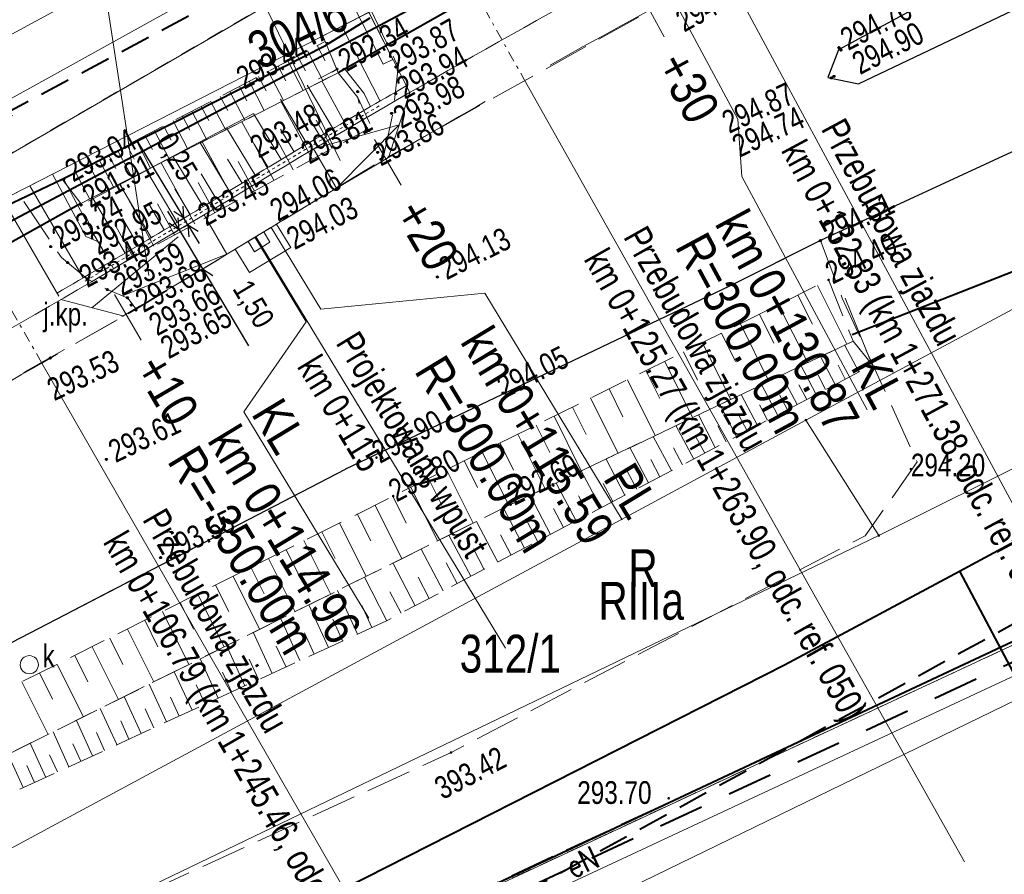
# Model space of a CAD drawing. Header units: metres. Extents: x 7437415 to 7437762, y 5556624 to 5556902.
# Tile 23 of 36: x 7437613 to 7437646, y 5556712 to 5556741. Entities that reach past the tile are written whole.
import ezdxf

# ---------------------------------------------------------------- set-up
doc = ezdxf.new("R2010")
doc.units = ezdxf.units.M
doc.header["$MEASUREMENT"] = 0
for name, pattern in [('0.5_0.5', [1.5, 0.5, -0.5, 0.5]), ('BUBZ01-500', [1.75, 1.25, -0.5]), ('DGN Style 2', [6.14715, 3.68829, -2.45886]), ('DGN Style 3', [8.60601, 6.14715, -2.45886]), ('DGN Style 4', [0.717182, 0.358367, -0.179184, 0.000447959, -0.179184]), ('EGBO02-500', [2.5, 1.5, -1]), ('EGBU01-500', [1, 0.5, -0.5]), ('KTCR02-500', [1.5, 1, -0.5]), ('KTJZ01-500', [2, 1.5, -0.5])]:
    doc.linetypes.add(name, pattern=pattern)
doc.layers.get('0').update_dxf_attribs({"color": 250, "lineweight": 5})
for name, color, linetype, lineweight in [('!!_robocza', 2, 'Continuous', 30), ('203-Punkt załamania granicy działki nie stabilizowany', 7, 'Continuous', 5), ('506-Właz okrągły-SK', 7, 'Continuous', 5), ('521-Kierunek linii-STPOW', 7, 'Continuous', 5), ('BUBZ01', 250, 'Continuous', 5), ('BUIB02_01', 250, 'Continuous', 5), ('BUIB05_01', 250, 'Continuous', 5), ('BUUD02_01', 250, 'Continuous', 5), ('D_balustrada', 7, '0.5_0.5', 20), ('D_kilometraz', 7, 'Continuous', 13), ('D_krawedz swobodna jezdni', 7, 'DGN Style 2', 20), ('D_kraweznik', 7, 'Continuous', 20), ('D_kraweznik obnizony', 7, 'DGN Style 2', 20), ('D_obrzeze', 7, 'Continuous', 20), ('D_odwodnienie liniowe_wpust', 36, 'Continuous', 20), ('D_opis trasy', 7, 'Continuous', 13), ('D_opisy', 7, 'Continuous', 13), ('D_osie', 1, 'DGN Style 4', 20), ('D_plantowanie', 102, 'DGN Style 2', 20), ('D_pobocze', 7, 'Continuous', 13), ('D_rampa', 7, 'DGN Style 2', 20), ('D_skarpa', 7, 'DGN Style 3', 20), ('D_skarpa-symbol', 7, 'Continuous', 20), ('D_wymiary', 7, 'Continuous', 13), ('D_zakres', 7, 'DGN Style 2', 13), ('EGBD03', 250, 'Continuous', 5), ('EGBK02', 250, 'Continuous', 5), ('EGBO02', 250, 'Continuous', 5), ('EGBP04_03', 250, 'Continuous', 5), ('EGBU01', 250, 'Continuous', 5), ('KTJZ01', 250, 'Continuous', 5), ('KTKR01', 250, 'Continuous', 5), ('KTOK05_01', 250, 'Continuous', 5), ('MPZP', 250, 'Continuous', 5), ('punkt wysokościowy sztuczny', 7, 'Continuous', 5), ('RTPW01', 250, 'Continuous', 5), ('RTPW02', 250, 'Continuous', 5), ('rzedne dla projektanta', 250, 'Continuous', 5), ('SUPE', 250, 'Continuous', 5), ('SUPG_01', 250, 'Continuous', 5), ('SUPT01', 250, 'Continuous', 5), ('SUPT_01', 250, 'Continuous', 5), ('SUUS22_01_K', 250, 'Continuous', 5)]:
    doc.layers.add(name, color=color, linetype=linetype, lineweight=lineweight)
doc.styles.add('ROMANS', font='arial.ttf', dxfattribs={"width": 0.8})
doc.styles.get("Standard").update_dxf_attribs({"font": 'txt.shx', "width": 0.75})
doc.styles.add('Style-Arial Narrow', font='ARIALN.TTF')
doc.linetypes.add('KTOK05_01-500', pattern='A,3.75,[13,dgnlstyle-rozp_2015.shx,S=0.002778,R=0,X=0,Y=0],3.75', length=7.5)
doc.dimstyles.new('1-500', dxfattribs={"dimscale": 10, "dimtxt": 0.2, "dimasz": 0.07, "dimexe": 0, "dimexo": 0, "dimgap": 0.05, "dimtad": 1, "dimdec": 1, "dimzin": 0, "dimtxsty": 'ROMANS', "dimblk": 'ARCHTICK', "dimcen": 0.1, "dimclrt": 256, "dimadec": 0, "dimazin": 0, "dimtfac": 0.666667, "dimtdec": 1, "dimtofl": 0, "dimtmove": 1, "dimatfit": 2, "dimfxl": 0, "dimtolj": 1, "dimtzin": 0, "dimarcsym": 0})

# ---------------------------------------------------------------- blocks, each defined once
blk = doc.blocks.new('203')
at = {"layer": '203-Punkt załamania granicy działki nie stabilizowany', "linetype": 'Continuous', "lineweight": 13}
h = blk.add_hatch(color=96, dxfattribs=at)
edge = h.paths.add_edge_path()
edge.add_arc((0, 0), 0.45, 0, 360)
blk = doc.blocks.new('PW02')
at = {"layer": 'punkt wysokościowy sztuczny', "linetype": 'Continuous', "lineweight": 13}
h = blk.add_hatch(color=0, dxfattribs=at)
edge = h.paths.add_edge_path()
edge.add_arc((0, 0), 0.45, 0, 360)
blk = doc.blocks.new('506')
at = {"layer": '506-Właz okrągły-SK', "color": 0, "linetype": 'Continuous', "lineweight": 13}
blk.add_circle((0, 0), 3, dxfattribs=at)
blk = doc.blocks.new('521')
at = {"layer": '521-Kierunek linii-STPOW', "color": 30, "linetype": 'Continuous', "lineweight": 13}
for p, q in [((42.5, 0), (35.43, 7.07)), ((7.5, 0), (57.5, 0)), ((29.57, 0), (22.5, -7.07))]:
    blk.add_line(p, q, dxfattribs=at)
blk = doc.blocks.new('TerminatorOpen')
at = {"color": 0, "linetype": 'ByBlock', "lineweight": -2}
for q in [(-1, 0.5), (-1, 0), (-1, -0.5)]:
    blk.add_line((0, 0), q, dxfattribs=at)
blk = doc.blocks.new('*D50')
at = {"layer": 'D_wymiary', "color": 0, "lineweight": -2}
for p, q in [((7437618.546, 5556733.961), (7437618.361, 5556734.27)), ((7437618.676, 5556733.619), (7437618.576, 5556733.559)), ((7437618.731, 5556733.652), (7437619.501, 5556732.365)), ((7437619.447, 5556732.332), (7437619.347, 5556732.272)), ((7437619.686, 5556732.056), (7437621.022, 5556729.825))]:
    blk.add_line(p, q, dxfattribs=at)
at = {"layer": 'Defpoints', "color": 0}
for p in [(7437618.831, 5556733.712), (7437618.731, 5556733.652), (7437619.601, 5556732.425)]:
    blk.add_point(p, dxfattribs=at)
at = {"layer": 'D_wymiary', "color": 0, "lineweight": -2, "xscale": 0.36, "yscale": 0.36, "zscale": 0.36}
for p, rotation in [((7437618.731, 5556733.652), 300.9093945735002), ((7437619.501, 5556732.365), 120.9093945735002)]:
    blk.add_blockref('TerminatorOpen', p, dxfattribs=dict(at, rotation=rotation))
at = {"layer": 'D_wymiary', "insert": (7437621.138, 5556731.174), "char_height": 0.72, "attachment_point": 5, "rotation": 300.9094, "style": 'Style-Arial Narrow'}
blk.add_mtext('1,50', dxfattribs=at)
blk = doc.blocks.new('*D54')
at = {"layer": 'D_wymiary', "color": 0, "lineweight": -2}
for p, q in [((7437618.704, 5556734.347), (7437617.349, 5556736.606)), ((7437619.018, 5556733.824), (7437618.89, 5556734.039)), ((7437618.853, 5556734.016), (7437618.735, 5556733.946)), ((7437618.981, 5556733.802), (7437618.864, 5556733.732)), ((7437619.203, 5556733.515), (7437619.389, 5556733.207))]:
    blk.add_line(p, q, dxfattribs=at)
at = {"layer": 'Defpoints', "color": 0}
for p in [(7437619.007, 5556734.109), (7437619.018, 5556733.824), (7437619.136, 5556733.895)]:
    blk.add_point(p, dxfattribs=at)
at = {"layer": 'D_wymiary', "color": 0, "lineweight": -2, "xscale": 0.36, "yscale": 0.36, "zscale": 0.36}
for p, rotation in [((7437618.89, 5556734.039), 300.9678486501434), ((7437619.018, 5556733.824), 120.9678486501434)]:
    blk.add_blockref('TerminatorOpen', p, dxfattribs=dict(at, rotation=rotation))
at = {"layer": 'D_wymiary', "insert": (7437618.609, 5556736.046), "char_height": 0.72, "attachment_point": 5, "rotation": 300.9678, "style": 'Style-Arial Narrow'}
blk.add_mtext('0,25', dxfattribs=at)

msp = doc.modelspace()

# ---------------------------------------------------------------- linework, layer by layer
at = {"layer": '!!_robocza'}
msp.add_line((7437623.781, 5556738.87), (7437623.933, 5556738.952), dxfattribs=at)
at = {"layer": 'BUBZ01', "color": 7, "linetype": 'BUBZ01-500', "lineweight": 13, "flags": 128}
for points in [[(7437615.48, 5556734.52), (7437614.87, 5556735.33), (7437623.55, 5556739.87), (7437623.98, 5556738.84), (7437615.48, 5556734.52)], [(7437623.98, 5556738.84), (7437624.63, 5556738.02), (7437624.9, 5556736.95), (7437616.56, 5556732.38), (7437615.9, 5556733.52), (7437615.48, 5556734.52), (7437623.98, 5556738.84)], [(7437640.99, 5556729.98), (7437629.68, 5556724.58), (7437608.73, 5556714.17), (7437608.14, 5556715.01), (7437608.99, 5556716.45), (7437625.8, 5556724.86), (7437640.18, 5556732), (7437640.99, 5556729.98)], [(7437629.68, 5556724.58), (7437640.99, 5556729.98), (7437641.62, 5556729.19), (7437625.56, 5556720.73), (7437609.12, 5556713.18), (7437608.71, 5556714.16), (7437629.68, 5556724.58)]]:
    msp.add_lwpolyline(points, close=True, dxfattribs=at)
at = {"layer": 'BUBZ01', "color": 7, "linetype": 'Continuous', "lineweight": 13, "flags": 128}
for points in [[(7437623.29, 5556739.74), (7437623.55, 5556739.24)], [(7437622.64, 5556739.39), (7437622.9, 5556738.91)], [(7437622.97, 5556739.56), (7437623.48, 5556738.59)], [(7437622, 5556739.06), (7437622.25, 5556738.57)], [(7437622.32, 5556739.23), (7437622.83, 5556738.25)], [(7437621.35, 5556738.72), (7437621.61, 5556738.24)], [(7437621.67, 5556738.89), (7437622.18, 5556737.92)], [(7437620.72, 5556738.39), (7437620.97, 5556737.91)], [(7437621.04, 5556738.56), (7437621.54, 5556737.6)], [(7437624.46, 5556736.71), (7437623.44, 5556738.57)], [(7437620.09, 5556738.06), (7437620.34, 5556737.59)], [(7437620.4, 5556738.22), (7437620.9, 5556737.27)], [(7437619.46, 5556737.73), (7437619.71, 5556737.26)], [(7437619.77, 5556737.9), (7437620.27, 5556736.95)], [(7437623.14, 5556735.98), (7437622.1, 5556737.88)], [(7437618.84, 5556737.41), (7437619.08, 5556736.94)], [(7437619.15, 5556737.57), (7437619.64, 5556736.63)], [(7437618.22, 5556737.08), (7437618.47, 5556736.62)], [(7437618.53, 5556737.25), (7437619.02, 5556736.32)], [(7437621.86, 5556735.29), (7437620.8, 5556737.22)], [(7437623.78, 5556736.34), (7437623.26, 5556737.27)], [(7437617.61, 5556736.76), (7437617.85, 5556736.31)], [(7437617.92, 5556736.92), (7437618.4, 5556736)], [(7437617.01, 5556736.45), (7437617.24, 5556735.99)], [(7437617.31, 5556736.61), (7437617.79, 5556735.69)], [(7437620.57, 5556734.58), (7437619.49, 5556736.56)], [(7437622.5, 5556735.64), (7437621.98, 5556736.6)], [(7437616.4, 5556736.13), (7437616.64, 5556735.68)], [(7437616.7, 5556736.29), (7437617.18, 5556735.38)], [(7437615.76, 5556735.79), (7437615.99, 5556735.35)], [(7437616.09, 5556735.97), (7437616.56, 5556735.07)], [(7437619.25, 5556733.85), (7437618.14, 5556735.87)], [(7437621.22, 5556734.93), (7437620.68, 5556735.91)], [(7437615.31, 5556735.56), (7437615.78, 5556734.67)], [(7437617.9, 5556733.11), (7437616.77, 5556735.18)], [(7437619.91, 5556734.22), (7437619.36, 5556735.22)], [(7437618.58, 5556733.49), (7437618.02, 5556734.51)], [(7437617.21, 5556732.74), (7437616.64, 5556733.78)], [(7437639.82, 5556731.82), (7437640.78, 5556729.88)], [(7437639.17, 5556731.5), (7437639.65, 5556730.54)], [(7437638.53, 5556731.18), (7437639.49, 5556729.26)], [(7437637.9, 5556730.87), (7437638.37, 5556729.91)], [(7437637.27, 5556730.55), (7437638.21, 5556728.65)], [(7437636.64, 5556730.24), (7437637.11, 5556729.3)], [(7437636.01, 5556729.93), (7437636.95, 5556728.05)], [(7437641.18, 5556728.96), (7437640.71, 5556729.85)], [(7437635.39, 5556729.62), (7437635.85, 5556728.69)], [(7437634.77, 5556729.31), (7437635.69, 5556727.45)], [(7437639.77, 5556728.22), (7437639.27, 5556729.16)], [(7437640.4, 5556728.55), (7437639.91, 5556729.47)], [(7437640.73, 5556728.72), (7437640.5, 5556729.18)], [(7437634.15, 5556729.01), (7437634.61, 5556728.08)], [(7437639.14, 5556727.88), (7437638.63, 5556728.85)], [(7437640.08, 5556728.38), (7437639.84, 5556728.85)], [(7437633.54, 5556728.7), (7437634.45, 5556726.86)], [(7437638.49, 5556727.54), (7437637.97, 5556728.54)], [(7437639.46, 5556728.05), (7437639.2, 5556728.53)], [(7437632.93, 5556728.4), (7437633.38, 5556727.48)], [(7437637.83, 5556727.19), (7437637.29, 5556728.21)], [(7437638.82, 5556727.71), (7437638.56, 5556728.2)], [(7437632.32, 5556728.1), (7437633.23, 5556726.27)], [(7437637.14, 5556726.83), (7437636.59, 5556727.88)], [(7437638.16, 5556727.37), (7437637.9, 5556727.87)], [(7437631.72, 5556727.8), (7437632.17, 5556726.89)], [(7437636.44, 5556726.46), (7437635.88, 5556727.54)], [(7437631.12, 5556727.5), (7437632.01, 5556725.69)], [(7437637.49, 5556727.01), (7437637.22, 5556727.53)], [(7437629.92, 5556726.91), (7437630.81, 5556725.12)], [(7437630.52, 5556727.2), (7437630.97, 5556726.3)], [(7437635.73, 5556726.08), (7437635.14, 5556727.19)], [(7437636.8, 5556726.65), (7437636.52, 5556727.18)], [(7437629.33, 5556726.61), (7437629.77, 5556725.72)], [(7437634.99, 5556725.7), (7437634.39, 5556726.83)], [(7437636.09, 5556726.28), (7437635.8, 5556726.82)], [(7437628.74, 5556726.32), (7437629.62, 5556724.55)], [(7437634.23, 5556725.3), (7437633.62, 5556726.46)], [(7437635.36, 5556725.89), (7437635.06, 5556726.45)], [(7437628.15, 5556726.03), (7437628.59, 5556725.14)], [(7437633.45, 5556724.89), (7437632.83, 5556726.08)], [(7437634.61, 5556725.5), (7437634.31, 5556726.07)], [(7437627.56, 5556725.73), (7437628.44, 5556723.96)], [(7437632.66, 5556724.47), (7437632.01, 5556725.69)], [(7437633.85, 5556725.09), (7437633.53, 5556725.68)], [(7437626.97, 5556725.44), (7437627.41, 5556724.56)], [(7437631.84, 5556724.04), (7437631.18, 5556725.29)], [(7437633.06, 5556724.68), (7437632.74, 5556725.28)], [(7437626.38, 5556725.15), (7437627.26, 5556723.38)], [(7437625.79, 5556724.86), (7437626.23, 5556723.97)], [(7437631, 5556723.59), (7437630.32, 5556724.88)], [(7437632.25, 5556724.25), (7437631.92, 5556724.87)], [(7437625.2, 5556724.56), (7437626.09, 5556722.79)], [(7437630.14, 5556723.14), (7437629.44, 5556724.46)], [(7437631.42, 5556723.82), (7437631.09, 5556724.45)], [(7437624.03, 5556723.97), (7437624.91, 5556722.21)], [(7437624.61, 5556724.27), (7437625.06, 5556723.38)], [(7437629.26, 5556722.68), (7437628.55, 5556724.02)], [(7437630.57, 5556723.37), (7437630.23, 5556724.02)], [(7437623.44, 5556723.68), (7437623.88, 5556722.8)], [(7437622.85, 5556723.39), (7437623.73, 5556721.63)], [(7437628.36, 5556722.21), (7437627.64, 5556723.57)], [(7437629.7, 5556722.91), (7437629.35, 5556723.58)], [(7437622.27, 5556723.09), (7437622.71, 5556722.21)], [(7437627.45, 5556721.73), (7437626.72, 5556723.11)], [(7437628.81, 5556722.44), (7437628.45, 5556723.12)], [(7437621.68, 5556722.8), (7437622.56, 5556721.04)], [(7437621.1, 5556722.51), (7437621.54, 5556721.63)], [(7437626.53, 5556721.24), (7437625.79, 5556722.65)], [(7437627.91, 5556721.97), (7437627.55, 5556722.65)], [(7437620.51, 5556722.21), (7437621.39, 5556720.46)], [(7437625.59, 5556720.74), (7437624.85, 5556722.18)], [(7437626.99, 5556721.48), (7437626.62, 5556722.18)], [(7437619.93, 5556721.92), (7437620.37, 5556721.05)], [(7437624.62, 5556720.3), (7437623.96, 5556721.74)], [(7437626.06, 5556720.99), (7437625.69, 5556721.7)], [(7437619.34, 5556721.63), (7437620.22, 5556719.88)], [(7437618.18, 5556721.05), (7437619.05, 5556719.3)], [(7437618.76, 5556721.34), (7437619.2, 5556720.46)], [(7437623.66, 5556719.86), (7437623.01, 5556721.27)], [(7437625.1, 5556720.52), (7437624.77, 5556721.25)], [(7437617.6, 5556720.76), (7437618.03, 5556719.88)], [(7437622.72, 5556719.43), (7437622.09, 5556720.81)], [(7437624.13, 5556720.08), (7437623.81, 5556720.79)], [(7437617.02, 5556720.47), (7437617.89, 5556718.72)], [(7437616.44, 5556720.17), (7437616.87, 5556719.3)], [(7437621.8, 5556719), (7437621.18, 5556720.36)], [(7437623.19, 5556719.64), (7437622.87, 5556720.34)], [(7437615.86, 5556719.88), (7437616.73, 5556718.14)], [(7437620.9, 5556718.59), (7437620.29, 5556719.92)], [(7437622.26, 5556719.21), (7437621.94, 5556719.9)], [(7437615.28, 5556719.59), (7437615.71, 5556718.72)], [(7437620.02, 5556718.19), (7437619.42, 5556719.48)], [(7437621.35, 5556718.8), (7437621.04, 5556719.47)], [(7437614.7, 5556719.3), (7437615.57, 5556717.57)], [(7437614.12, 5556719.02), (7437614.55, 5556718.15)], [(7437619.16, 5556717.79), (7437618.57, 5556719.06)], [(7437620.46, 5556718.39), (7437620.16, 5556719.04)], [(7437613.54, 5556718.73), (7437614.41, 5556716.99)], [(7437618.31, 5556717.4), (7437617.74, 5556718.65)], [(7437619.59, 5556717.99), (7437619.29, 5556718.63)], [(7437617.48, 5556717.02), (7437616.92, 5556718.24)], [(7437618.73, 5556717.59), (7437618.44, 5556718.22)], [(7437616.67, 5556716.65), (7437616.12, 5556717.84)], [(7437617.89, 5556717.21), (7437617.61, 5556717.83)], [(7437615.87, 5556716.28), (7437615.34, 5556717.45)], [(7437617.07, 5556716.83), (7437616.8, 5556717.44)], [(7437615.09, 5556715.92), (7437614.57, 5556717.07)], [(7437616.27, 5556716.46), (7437616, 5556717.05)], [(7437614.33, 5556715.57), (7437613.81, 5556716.7)], [(7437615.48, 5556716.1), (7437615.22, 5556716.68)], [(7437613.58, 5556715.23), (7437613.08, 5556716.33)], [(7437614.71, 5556715.75), (7437614.45, 5556716.31)], [(7437613.95, 5556715.4), (7437613.7, 5556715.96)]]:
    msp.add_lwpolyline(points, dxfattribs=at)
at = {"layer": 'BUIB02_01', "color": 7, "linetype": 'Continuous', "lineweight": 13}
for p, q in [((7437614.924, 5556735.315), (7437615.866, 5556733.555)), ((7437640.73, 5556731.4), (7437641.62, 5556729.19))]:
    msp.add_line(p, q, dxfattribs=at)
at = {"layer": 'BUIB02_01', "color": 212, "linetype": 'Continuous', "lineweight": 40, "flags": 128}
for points in [[(7437471.018, 5556680.168), (7437490.105, 5556682.798), (7437506.941, 5556685.963), (7437514.516, 5556687.29), (7437530.92, 5556693.586), (7437543.72, 5556699.172), (7437579.76, 5556716.205), (7437631.582, 5556743.722), (7437615.039, 5556772.576)], [(7437644.506, 5556722.382), (7437677.78, 5556740.325), (7437687.61, 5556721.166)], [(7437578.709, 5556689.08), (7437609.016, 5556704.209), (7437638.73, 5556719.29), (7437644.506, 5556722.382), (7437654.627, 5556703.284)]]:
    msp.add_lwpolyline(points, dxfattribs=at)
at = {"layer": 'BUIB02_01', "color": 7, "linetype": 'Continuous', "lineweight": 13, "flags": 128}
msp.add_lwpolyline([(7437623.98, 5556738.84), (7437624.63, 5556738.02), (7437625.03, 5556737.16)], dxfattribs=at)
at = {"layer": 'BUIB05_01', "color": 7, "linetype": 'Continuous', "lineweight": 40}
for p, q in [((7437638.72, 5556747.18), (7437623.98, 5556738.84)), ((7437615.48, 5556734.52), (7437609, 5556730.91))]:
    msp.add_line(p, q, dxfattribs=at)
at = {"layer": 'BUIB05_01', "color": 7, "linetype": 'Continuous', "lineweight": 40, "flags": 128}
msp.add_lwpolyline([(7437640.96, 5556730.2), (7437649.32, 5556733.48)], dxfattribs=at)
at = {"layer": 'BUUD02_01', "color": 7, "linetype": 'Continuous', "lineweight": 13, "flags": 128}
for points in [[(7437620.78, 5556748.37), (7437625.47, 5556739.12)], [(7437621.09, 5556748.52), (7437625.79, 5556739.28)], [(7437625.47, 5556739.12), (7437625.79, 5556739.28)]]:
    msp.add_lwpolyline(points, dxfattribs=at)
at = {"layer": 'D_balustrada', "ltscale": 0.1, "flags": 128}
msp.add_lwpolyline([(7437615.627, 5556731.962, 0.00398), (7437620.392, 5556734.798), (7437620.93, 5556735.124, -0.004333), (7437625.423, 5556737.795)], format="xyb", dxfattribs=at)
at = {"layer": 'D_kilometraz', "flags": 128}
for points in [[(7437634.746, 5556740.026), (7437633.911, 5556741.564)], [(7437626.065, 5556735.13), (7437625.18, 5556736.639)], [(7437617.479, 5556730.004), (7437616.593, 5556731.514)]]:
    msp.add_lwpolyline(points, dxfattribs=at)
at = {"layer": 'D_krawedz swobodna jezdni'}
for p, q in [((7437625.649, 5556736.045), (7437626.346, 5556738.186)), ((7437612.907, 5556734.654), (7437614.826, 5556731.35)), ((7437616.872, 5556730.808), (7437614.826, 5556731.35))]:
    msp.add_line(p, q, dxfattribs=at)
at = {"layer": 'D_kraweznik'}
msp.add_line((7437621.234, 5556733.409), (7437621.772, 5556733.735), dxfattribs=at)
at = {"layer": 'D_kraweznik', "extrusion": (0, 0, -1)}
msp.add_arc((-7437777.277, 5556477.184), 300, 58.77848, 59.64038, dxfattribs=at)
at = {"layer": 'D_kraweznik'}
msp.add_arc((7437439.812, 5557032.718), 350, 300.39004, 301.22152, dxfattribs=at)
at = {"layer": 'D_kraweznik obnizony', "extrusion": (0, 0, -1)}
msp.add_arc((-7437777.277, 5556477.184), 300, 59.64038, 61.69603, dxfattribs=at)
at = {"layer": 'D_kraweznik obnizony'}
msp.add_arc((7437439.812, 5557032.718), 350, 299.37761, 300.39004, dxfattribs=at)
at = {"layer": 'D_obrzeze'}
for p, q in [((7437624.996, 5556740.841), (7437626.346, 5556738.186)), ((7437620.457, 5556734.691), (7437620.995, 5556735.017))]:
    msp.add_line(p, q, dxfattribs=at)
at = {"layer": 'D_obrzeze', "extrusion": (0, 0, -1)}
msp.add_arc((-7437777.277, 5556477.184), 301.5, 58.77848, 61.69603, dxfattribs=at)
at = {"layer": 'D_obrzeze'}
msp.add_arc((7437439.812, 5557032.718), 348.5, 298.39337, 301.22152, dxfattribs=at)
at = {"layer": 'D_odwodnienie liniowe_wpust', "flags": 128}
msp.add_lwpolyline([(7437621.217, 5556732.931), (7437621.731, 5556733.242), (7437621.523, 5556733.584), (7437621.01, 5556733.273), (7437621.217, 5556732.931)], close=True, dxfattribs=at)
at = {"layer": 'D_opis trasy'}
for p, q in [((7437637.31, 5556735.412), (7437637.188, 5556737.313)), ((7437623.41, 5556731.032), (7437628.823, 5556731.559)), ((7437622.924, 5556730.62), (7437620.867, 5556727.643))]:
    msp.add_line(p, q, dxfattribs=at)
at = {"layer": 'D_opis trasy', "flags": 128}
for points in [[(7437635.032, 5556741.317), (7437637.188, 5556737.313)], [(7437637.31, 5556735.412), (7437641.455, 5556727.714)], [(7437621.772, 5556733.735), (7437623.41, 5556731.032)], [(7437621.234, 5556733.409), (7437622.924, 5556730.62)], [(7437628.823, 5556731.559), (7437633.361, 5556724.073)], [(7437624.995, 5556720.832), (7437620.867, 5556727.643)]]:
    msp.add_lwpolyline(points, dxfattribs=at)
at = {"layer": 'D_opisy'}
for p, q in [((7437636.758, 5556742.247), (7437650.799, 5556716.174)), ((7437630.13, 5556738.618), (7437644.67, 5556712.784)), ((7437621.266, 5556733.43), (7437629.508, 5556719.832)), ((7437614.198, 5556729.255), (7437628.894, 5556703.68))]:
    msp.add_line(p, q, dxfattribs=at)
at = {"layer": 'D_opisy', "flags": 128}
for points in [[(7437643.339, 5556746.701), (7437633.122, 5556754.618), (7437618.777, 5556746.84), (7437624.045, 5556735.942)], [(7437617.73, 5556732.149), (7437616.253, 5556741.781), (7437601.909, 5556734.004), (7437610.566, 5556728.1)]]:
    msp.add_lwpolyline(points, dxfattribs=at)
at = {"layer": 'D_osie'}
for p, q in [((7437628.01, 5556742.383), (7437630.13, 5556738.618)), ((7437614.198, 5556729.255), (7437611.513, 5556733.927))]:
    msp.add_line(p, q, dxfattribs=at)
at = {"layer": 'D_plantowanie'}
for p, q in [((7437624.106, 5556740.385), (7437623.471, 5556740.06)), ((7437623.471, 5556740.06), (7437623.98, 5556738.84)), ((7437623.98, 5556738.84), (7437624.176, 5556738.995)), ((7437624.176, 5556738.995), (7437624.844, 5556738.152)), ((7437624.844, 5556738.152), (7437625.046, 5556737.719))]:
    msp.add_line(p, q, dxfattribs=at)
at = {"layer": 'D_plantowanie', "flags": 128}
msp.add_lwpolyline([(7437613.799, 5556735.11), (7437614.546, 5556735.493), (7437615.646, 5556733.437), (7437616.951, 5556732.885)], dxfattribs=at)
at = {"layer": 'D_pobocze', "flags": 128}
for points in [[(7437624.996, 5556740.841), (7437624.106, 5556740.385), (7437625.367, 5556737.907)], [(7437612.907, 5556734.654), (7437613.799, 5556735.11), (7437615.564, 5556732.07)]]:
    msp.add_lwpolyline(points, dxfattribs=at)
msp.add_lwpolyline([(7437614.7, 5556731.566, 0.004697), (7437620.327, 5556734.905), (7437620.865, 5556735.231, -0.005168), (7437626.233, 5556738.409)], format="xyb", dxfattribs=at)
at = {"layer": 'D_rampa'}
for p, q in [((7437623.165, 5556736.328), (7437625.998, 5556737.116)), ((7437625.998, 5556737.116), (7437623.923, 5556735.034)), ((7437623.923, 5556735.034), (7437623.165, 5556736.328)), ((7437615.849, 5556731.079), (7437619.563, 5556734.125)), ((7437620.311, 5556732.851), (7437619.563, 5556734.125)), ((7437620.311, 5556732.851), (7437615.849, 5556731.079))]:
    msp.add_line(p, q, dxfattribs=at)
at = {"layer": 'D_skarpa', "flags": 128}
msp.add_lwpolyline([(7437615.738, 5556734.598), (7437615.883, 5556734.678), (7437616.32, 5556734.91), (7437616.757, 5556735.143), (7437617.195, 5556735.375), (7437617.632, 5556735.607), (7437618.07, 5556735.839), (7437618.507, 5556736.071), (7437618.945, 5556736.304), (7437619.383, 5556736.536), (7437619.825, 5556736.771), (7437620.272, 5556737.008), (7437620.72, 5556737.246), (7437621.167, 5556737.483), (7437621.615, 5556737.721), (7437622.062, 5556737.958), (7437622.509, 5556738.195), (7437622.956, 5556738.433), (7437623.404, 5556738.67), (7437623.781, 5556738.87)], dxfattribs=at)
at = {"layer": 'D_skarpa-symbol', "flags": 128}
for points in [[(7437623.815, 5556736.994), (7437622.963, 5556738.436)], [(7437622.954, 5556736.485), (7437622.074, 5556737.964)], [(7437622.096, 5556735.971), (7437621.184, 5556737.492)], [(7437623.385, 5556736.74), (7437622.951, 5556737.47)], [(7437621.239, 5556735.456), (7437620.297, 5556737.021)], [(7437622.525, 5556736.229), (7437622.076, 5556736.978)], [(7437620.383, 5556734.939), (7437619.409, 5556736.55)], [(7437621.668, 5556735.714), (7437621.204, 5556736.485)], [(7437619.527, 5556734.423), (7437618.527, 5556736.082)], [(7437620.811, 5556735.198), (7437620.332, 5556735.992)], [(7437618.67, 5556733.907), (7437617.649, 5556735.616)], [(7437619.955, 5556734.681), (7437619.462, 5556735.499)], [(7437617.811, 5556733.396), (7437616.768, 5556735.148)], [(7437619.098, 5556734.165), (7437618.593, 5556735.007)], [(7437616.951, 5556732.885), (7437615.889, 5556734.682)], [(7437618.24, 5556733.651), (7437617.725, 5556734.517)], [(7437617.381, 5556733.14), (7437616.855, 5556734.028)]]:
    msp.add_lwpolyline(points, dxfattribs=at)
at = {"layer": 'D_zakres', "flags": 128}
msp.add_lwpolyline([(7437620.582, 5556733.014), (7437621.049, 5556732.244), (7437622.417, 5556733.073), (7437621.951, 5556733.843)], dxfattribs=at)
at = {"layer": 'EGBD03', "color": 96, "linetype": 'Continuous', "lineweight": 13, "flags": 128}
for points in [[(7437610.22, 5556734.46), (7437630.48, 5556746.22)], [(7437631.6, 5556744.22), (7437610.73, 5556733.54)], [(7437639.43, 5556727.37), (7437666.4, 5556741.84)], [(7437641.84, 5556723.56), (7437668.45, 5556736.83)], [(7437612.54, 5556712.89), (7437639.43, 5556727.37)], [(7437641.84, 5556723.56), (7437639.43, 5556727.37)], [(7437614.32, 5556710.3), (7437641.84, 5556723.56)], [(7437646.68, 5556720.13), (7437608.79, 5556702.48)]]:
    msp.add_lwpolyline(points, dxfattribs=at)
at = {"layer": 'EGBO02', "color": 96, "linetype": 'EGBO02-500', "lineweight": 40, "flags": 128}
msp.add_lwpolyline([(7437509.408, 5556641.775), (7437527.366, 5556653.573), (7437535.53, 5556659.046), (7437540.808, 5556662.655), (7437546.047, 5556666.094), (7437546.417, 5556666.344), (7437547.687, 5556667.174), (7437556.491, 5556673.156), (7437559.221, 5556675.006), (7437566.622, 5556680.047), (7437572.551, 5556684.096), (7437578.927, 5556688.403), (7437581.512, 5556689.607), (7437586.468, 5556691.935), (7437596.734, 5556696.524), (7437608.998, 5556702.025), (7437613.531, 5556704.147), (7437646.901, 5556719.682), (7437664.231, 5556728.731), (7437679.981, 5556736.007), (7437721.816, 5556755.672), (7437743.341, 5556772.789), (7437751.664, 5556779.423)], dxfattribs=at)
at = {"layer": 'EGBU01', "color": 96, "linetype": 'EGBU01-500', "lineweight": 13, "flags": 128}
for points in [[(7437610.22, 5556734.46), (7437630.48, 5556746.22)], [(7437630.48, 5556746.22), (7437610.22, 5556734.46)], [(7437619.76, 5556707.6), (7437646.68, 5556720.13)], [(7437646.68, 5556720.13), (7437619.76, 5556707.6)]]:
    msp.add_lwpolyline(points, dxfattribs=at)
at = {"layer": 'KTJZ01', "color": 7, "linetype": 'KTJZ01-500', "lineweight": 13, "flags": 128}
for points in [[(7437487.24, 5556665.88), (7437500.01, 5556668.65), (7437509.93, 5556671.34), (7437514.81, 5556672.66), (7437528.54, 5556677.57), (7437546.18, 5556685.08), (7437562.31, 5556693.39), (7437575.78, 5556700.17), (7437584.6, 5556705.2), (7437599.33, 5556712.79), (7437607.41, 5556717.03), (7437624.22, 5556725.75), (7437636.91, 5556731.79), (7437639.91, 5556733.3), (7437648.13, 5556737.1), (7437664.08, 5556744.94), (7437674.41, 5556750.47), (7437695.47, 5556762.01), (7437726.23, 5556778.98), (7437745.592, 5556790.579), (7437740.524, 5556799.89), (7437726.071, 5556794.065), (7437721.424, 5556793.261), (7437718.653, 5556793.684), (7437716.454, 5556794.853), (7437714.78, 5556796.65), (7437713.44, 5556798.18), (7437704.05, 5556814.76), (7437696.46, 5556806.77), (7437698.53, 5556806.84), (7437700.74, 5556806.26), (7437702.79, 5556804.94), (7437704.06, 5556803.16), (7437709.44, 5556793.77), (7437711.44, 5556790.12), (7437712.13, 5556787.63), (7437712.21, 5556785.35), (7437711.59, 5556783.66), (7437709.87, 5556781.76), (7437701.28, 5556777.09), (7437699.42, 5556776.48), (7437697.78, 5556776.19), (7437695.76, 5556776.41), (7437693.65, 5556777.51), (7437692.09, 5556778.89), (7437690.49, 5556781.22), (7437685.25, 5556778.28), (7437686.1, 5556775.03), (7437686.085, 5556773.72), (7437685.81, 5556772.51), (7437685.3, 5556771.32), (7437684.475, 5556769.98), (7437683.43, 5556768.68), (7437682.12, 5556767.23), (7437680.52, 5556765.9), (7437679.609, 5556765.424), (7437667.4, 5556758.73), (7437656.58, 5556752.94), (7437646.03, 5556747.24), (7437635.04, 5556741.31), (7437625.46, 5556735.97), (7437617.31, 5556731.03), (7437610.73, 5556727.32), (7437599.83, 5556721.28), (7437592.56, 5556717.41), (7437581.48, 5556711.39), (7437572.19, 5556706.38), (7437570.63, 5556705.57), (7437559.43, 5556699.57), (7437555.27, 5556697.37), (7437547.58, 5556693.6), (7437542.1, 5556690.99), (7437536.78, 5556688.64), (7437527.13, 5556684.56), (7437524.75, 5556685.69), (7437522.99, 5556687.15), (7437521.44, 5556689.45), (7437520.46, 5556691.39), (7437515.43, 5556689.51), (7437516.09, 5556686.202), (7437515.98, 5556684.5), (7437514.73, 5556681.38), (7437513.55, 5556680.28), (7437512.1, 5556679.32), (7437507.87, 5556678.13), (7437498.81, 5556675.82), (7437492.9, 5556674.29)], [(7437625.46, 5556735.97), (7437625.8, 5556737.55), (7437625.97, 5556739.03), (7437625.05, 5556740.94)]]:
    msp.add_lwpolyline(points, dxfattribs=at)
for points in [[(7437639.91, 5556733.3), (7437648.13, 5556737.1), (7437647.63, 5556734.07), (7437652.6, 5556723.04), (7437646.61, 5556720.21), (7437619.73, 5556707.68), (7437613.29, 5556704.65), (7437611.72, 5556705.29), (7437608.45, 5556703.74), (7437604.8, 5556710.12), (7437602.44, 5556712.14), (7437599.33, 5556712.79), (7437607.41, 5556717.03), (7437608.14, 5556715.01), (7437609.09, 5556713.14), (7437610.29, 5556711.49), (7437612.71, 5556710.2), (7437615.11, 5556710.61), (7437627.71, 5556716.39), (7437641.39, 5556723.55), (7437643.11, 5556725.99), (7437640.63, 5556731.4), (7437639.91, 5556733.3)], [(7437610.36, 5556732.56), (7437613.5, 5556734.74), (7437614.84, 5556732.74), (7437615.69, 5556732.04), (7437616.36, 5556731.68), (7437617.04, 5556731.4), (7437617.31, 5556731.03), (7437610.73, 5556727.32), (7437610.52, 5556727.76), (7437611.26, 5556730.17), (7437610.36, 5556732.56)]]:
    msp.add_lwpolyline(points, close=True, dxfattribs=at)
at = {"layer": 'KTKR01', "color": 7, "linetype": 'Continuous', "lineweight": 30, "flags": 128}
for points in [[(7437745.592, 5556790.579), (7437726.23, 5556778.98), (7437695.47, 5556762.01), (7437674.41, 5556750.47), (7437664.08, 5556744.94), (7437648.13, 5556737.1), (7437639.91, 5556733.3), (7437636.91, 5556731.79), (7437624.22, 5556725.75)], [(7437599.33, 5556712.79), (7437607.41, 5556717.03), (7437624.22, 5556725.75)]]:
    msp.add_lwpolyline(points, dxfattribs=at)
msp.add_lwpolyline([(7437640.51, 5556739.6), (7437640.16, 5556738.69), (7437641.17, 5556738.48), (7437648.82, 5556742.13), (7437653.16, 5556744.23), (7437657.63, 5556746.81), (7437662, 5556749.63), (7437662.19, 5556750.54), (7437661.26, 5556750.83), (7437640.51, 5556739.6)], close=True, dxfattribs=at)
at = {"layer": 'KTOK05_01', "color": 7, "linetype": 'KTOK05_01-500', "lineweight": 40, "flags": 128}
for points in [[(7437602.283, 5556754.159), (7437613.018, 5556734.451), (7437614.87, 5556735.33), (7437623.56, 5556739.74)], [(7437625.03, 5556740.64), (7437623.56, 5556739.74)], [(7437655.254, 5556703.63), (7437646.61, 5556720.21), (7437628.37, 5556711.66), (7437613.29, 5556704.65), (7437623.217, 5556686.259)]]:
    msp.add_lwpolyline(points, dxfattribs=at)
at = {"layer": 'MPZP', "color": 212, "linetype": 'KTCR02-500', "lineweight": 40, "flags": 128}
for points in [[(7437738.295, 5556803.984), (7437715.191, 5556791.784), (7437661.349, 5556763.226), (7437574.511, 5556717.006), (7437530.05, 5556696.506), (7437525.798, 5556698.029), (7437514.19, 5556719.761)], [(7437480.406, 5556653.046), (7437497.678, 5556655.366), (7437530.257, 5556663.123), (7437555.691, 5556673.002), (7437601.685, 5556696.111), (7437651.01, 5556723.248), (7437712.92, 5556755.928), (7437752.943, 5556777.073)]]:
    msp.add_lwpolyline(points, dxfattribs=at)
at = {"layer": 'rzedne dla projektanta', "color": 7, "linetype": 'Continuous', "lineweight": 40}
for centre in [(7437623.62, 5556739.81), (7437640.52, 5556739.67), (7437640.59, 5556739.59), (7437623.95, 5556738.96), (7437625.89, 5556739.03), (7437640.27, 5556738.67), (7437640.36, 5556738.72), (7437624.63, 5556738.22), (7437625.88, 5556738.15), (7437625.75, 5556737.5), (7437624.99, 5556736.93), (7437625.29, 5556736.21), (7437625.4, 5556735.98), (7437614.92, 5556735.32), (7437615.49, 5556734.47), (7437615.87, 5556733.55), (7437614.49, 5556733.1), (7437639.91, 5556733.3), (7437615.05, 5556732.57), (7437616.42, 5556732.5), (7437627.26, 5556732.1), (7437615.69, 5556732.04), (7437616.36, 5556731.68), (7437617.02, 5556731.41), (7437617.15, 5556731.17), (7437617.31, 5556731), (7437614.48, 5556729.42), (7437629.43, 5556728.26), (7437616.33, 5556726.07), (7437618.12, 5556722.83)]:
    msp.add_circle(centre, 0.0225, dxfattribs=at)
at = {"layer": 'SUPE', "color": 1, "linetype": 'Continuous', "lineweight": 13, "flags": 128}
msp.add_lwpolyline([(7437615.14, 5556700.55), (7437615.85, 5556700.97), (7437614.38, 5556704.02), (7437646.35, 5556718.94), (7437654.54, 5556703.243)], dxfattribs=at)
at = {"layer": 'SUPG_01', "color": 52, "linetype": 'Continuous', "lineweight": 13, "flags": 128}
msp.add_lwpolyline([(7437619.69, 5556696.07), (7437615.88, 5556703.29), (7437662.91, 5556726.18), (7437714.76, 5556751.4), (7437750.66, 5556770.86), (7437751.48, 5556771.35)], dxfattribs=at)
at = {"layer": 'SUPT_01', "color": 30, "linetype": 'Continuous', "lineweight": 13, "flags": 128}
msp.add_lwpolyline([(7437624.834, 5556744.449), (7437603.973, 5556732.899), (7437579.114, 5556719.1), (7437574.314, 5556716.425), (7437544.39, 5556702.175), (7437531.441, 5556696.093), (7437491.469, 5556686.466), (7437485.362, 5556685.024)], dxfattribs=at)

# ---------------------------------------------------------------- block references
at = {"layer": 'EGBP04_03', "color": 96, "linetype": 'Continuous', "lineweight": 13, "xscale": 0.1, "yscale": 0.1, "zscale": 0.1}
for p in [(7437639.43, 5556727.37), (7437641.84, 5556723.56)]:
    msp.add_blockref('203', p, dxfattribs=at)
at = {"layer": 'RTPW02', "color": 7, "linetype": 'Continuous', "lineweight": 13, "xscale": 0.1, "yscale": 0.1, "zscale": 0.1}
for p in [(7437624.9, 5556736.95), (7437640.18, 5556732), (7437642.9, 5556725.75), (7437629.68, 5556724.58), (7437627.71, 5556716.39), (7437634.9, 5556714.88)]:
    msp.add_blockref('PW02', p, dxfattribs=at)
for p, rotation in [((7437625.25, 5556726.13), 28.283), ((7437625.8, 5556724.86), 27.69800000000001)]:
    msp.add_blockref('PW02', p, dxfattribs=dict(at, rotation=rotation))
at = {"layer": 'SUPT01', "color": 30, "linetype": 'Continuous', "lineweight": 13, "xscale": 0.1, "yscale": 0.1, "zscale": 0.1, "rotation": 31.355}
msp.add_blockref('521', (7437608.32, 5556734.44), dxfattribs=at)
at = {"layer": 'SUUS22_01_K', "color": 7, "linetype": 'Continuous', "lineweight": 13, "xscale": 0.1, "yscale": 0.1, "zscale": 0.1}
msp.add_blockref('506', (7437613.78, 5556719.29), dxfattribs=at)

# ---------------------------------------------------------------- texts
at = {"layer": 'D_kilometraz', "char_height": 1.2, "attachment_point": 4, "line_spacing_factor": 1.6, "style": 'Style-Arial Narrow'}
for s, insert, rotation in [('+30', (7437634.984, 5556739.386), 298.4696), ('+20', (7437626.318, 5556734.498), 300.3794), ('+10', (7437617.732, 5556729.373), 300.4092)]:
    msp.add_mtext(s, dxfattribs=dict(at, insert=insert, rotation=rotation))
at = {"layer": 'D_opis trasy', "char_height": 1.2, "style": 'Style-Arial Narrow'}
for s, insert, attachment_point, rotation, line_spacing_factor in [('KL\\Pkm 0+130.87', (7437641.458, 5556727.515), 6, 298.304, 0.85), ('R=300.00m', (7437635.61, 5556733.385), 4, 298.304, 0.35), ('PL\\Pkm 0+115.59', (7437633.363, 5556723.875), 6, 301.2215, 0.85), ('R=300.00m', (7437626.982, 5556729.298), 4, 301.2215, 0.35), ('KL\\Pkm 0+114.96', (7437620.87, 5556727.444), 4, 301.2215, 0.85), ('R=-350.00m', (7437622.761, 5556719.822), 6, 301.2215, 0.35)]:
    msp.add_mtext(s, dxfattribs=dict(at, insert=insert, attachment_point=attachment_point, rotation=rotation, line_spacing_factor=line_spacing_factor))
at = {"layer": 'D_opisy', "char_height": 0.9, "attachment_point": 1}
for s, insert, rotation in [('\\pt11;\\fArial|b0|i0|c238238|p39;Przebudowa zjazdu\\Pkm 0+132.83 (km 1+271.38, odc. ref. 050)', (7437640.709, 5556737.418), 298.304), ('\\pt11;\\fArial|b0|i0|c238238|p39;Przebudowa zjazdu\\Pkm 0+125.27 (km 1+263.90, odc. ref. 050)', (7437634.17, 5556733.863), 299.3728), ('\\pt11;\\fArial|b0|i0|c238238|p39;Projektowany wpust\\Pkm 0+115', (7437624.657, 5556730.384), 301.2215), ('\\pt11;\\fArial|b0|i0|c238238|p39;Przebudowa zjazdu\\Pkm 0+106.79 (km 1+245.46, odc. ref. 050)', (7437618.28, 5556724.537), 299.8838)]:
    msp.add_mtext(s, dxfattribs=dict(at, insert=insert, rotation=rotation))
at = {"layer": 'EGBD03', "color": 96, "linetype": 'Continuous', "lineweight": 30, "insert": (7437621.417, 5556738.905), "char_height": 1.25, "attachment_point": 7, "rotation": 25.5859, "line_spacing_factor": 0.6}
msp.add_mtext('\\FWORKING_1250;\\H1x;\\W0.8;304/6', dxfattribs=at)
at = {"layer": 'EGBD03', "color": 96, "linetype": 'Continuous', "lineweight": 30, "insert": (7437627.996, 5556719.013), "char_height": 1.25, "attachment_point": 7, "line_spacing_factor": 0.6}
msp.add_mtext('\\FWORKING_1250;\\H1x;\\W0.8;312/1', dxfattribs=at)
at = {"layer": 'EGBK02', "color": 96, "linetype": 'Continuous', "lineweight": 30, "insert": (7437632.581, 5556722.027), "char_height": 1.25, "attachment_point": 1, "line_spacing_factor": 0.6}
msp.add_mtext('\\FWORKING_1250;\\H1x;\\W0.8;RIIIa', dxfattribs=at)
at = {"layer": 'EGBU01', "color": 96, "linetype": 'Continuous', "lineweight": 30, "insert": (7437633.572, 5556721.856), "char_height": 1.25, "attachment_point": 7, "line_spacing_factor": 0.6}
msp.add_mtext('\\FWORKING_1250;\\H1x;\\W0.8;R', dxfattribs=at)
at = {"layer": 'KTJZ01', "color": 7, "linetype": 'Continuous', "lineweight": 13, "insert": (7437614.246, 5556730.266), "char_height": 0.75, "attachment_point": 7, "line_spacing_factor": 0.6}
msp.add_mtext('\\FWORKING_1250;\\H1x;\\W0.8;j.kp.', dxfattribs=at)
at = {"layer": 'RTPW01', "color": 7, "linetype": 'Continuous', "lineweight": 13, "char_height": 0.75, "attachment_point": 7, "line_spacing_factor": 0.6}
for s, insert, rotation in [('\\FWORKING_1250;\\H1x;\\W0.8;293.81', (7437623.037, 5556735.796), 28.948), ('\\FWORKING_1250;\\H1x;\\W0.8;294.40', (7437640.32, 5556731.835), 25.992), ('\\FWORKING_1250;\\H1x;\\W0.8;293.90', (7437625.368, 5556725.91), 28.283), ('\\FWORKING_1250;\\H1x;\\W0.8;293.80', (7437625.916, 5556724.639), 27.698), ('\\FWORKING_1250;\\H1x;\\W0.8;292.60', (7437629.81, 5556724.526), 26.144), ('\\FWORKING_1250;\\H1x;\\W0.8;393.42', (7437627.436, 5556714.809), 27.627)]:
    msp.add_mtext(s, dxfattribs=dict(at, insert=insert, rotation=rotation))
for s, insert in [('\\FWORKING_1250;\\H1x;\\W0.8;294.20', (7437642.9, 5556725.5)), ('\\FWORKING_1250;\\H1x;\\W0.8;293.70', (7437631.88, 5556714.683))]:
    msp.add_mtext(s, dxfattribs=dict(at, insert=insert))
at = {"layer": 'rzedne dla projektanta', "color": 7, "linetype": 'Continuous', "lineweight": 0, "char_height": 0.75, "attachment_point": 7, "line_spacing_factor": 0.6}
for s, insert, rotation in [('\\FWORKING_1250;\\H1x;\\W0.8; 294.50', (7437635.221, 5556740.05), 28.7501), ('\\FWORKING_1250;\\H1x;\\W0.8; 294.76', (7437640.635, 5556739.448), 27.2618), ('\\FWORKING_1250;\\H1x;\\W0.8; 292.34', (7437624.073, 5556738.742), 29.4738), ('\\FWORKING_1250;\\H1x;\\W0.8; 293.87', (7437625.735, 5556738.689), 29.4738), ('\\FWORKING_1250;\\H1x;\\W0.8; 294.90', (7437641.026, 5556738.651), 27.2618), ('\\FWORKING_1250;\\H1x;\\W0.8; 293.44', (7437620.682, 5556738.17), 26.982), ('\\FWORKING_1250;\\H1x;\\W0.8; 293.94', (7437625.987, 5556737.835), 27.9211), ('\\FWORKING_1250;\\H1x;\\W0.8; 293.98', (7437625.878, 5556736.86), 27.9211), ('\\FWORKING_1250;\\H1x;\\W0.8; 294.87', (7437636.701, 5556736.716), 25.3308), ('\\FWORKING_1250;\\H1x;\\W0.8; 293.48', (7437621.171, 5556735.885), 29.4738), ('\\FWORKING_1250;\\H1x;\\W0.8; 294.74', (7437637.04, 5556735.924), 25.3308), ('\\FWORKING_1250;\\H1x;\\W0.8; 293.86', (7437625.198, 5556735.624), 27.9211), ('\\FWORKING_1250;\\H1x;\\W0.8; 293.04', (7437615.038, 5556735.1), 28.1703), ('\\FWORKING_1250;\\H1x;\\W0.8; 291.91', (7437615.608, 5556734.25), 28.1703), ('\\FWORKING_1250;\\H1x;\\W0.8; 293.45', (7437619.43, 5556733.643), 28.3573), ('\\FWORKING_1250;\\H1x;\\W0.8; 294.06', (7437621.804, 5556733.798), 27.9211), ('\\FWORKING_1250;\\H1x;\\W0.8; 294.51', (7437640.019, 5556733.075), 25.8015), ('\\FWORKING_1250;\\H1x;\\W0.8; 293.24', (7437614.608, 5556732.88), 28.1703), ('\\FWORKING_1250;\\H1x;\\W0.8; 292.95', (7437615.873, 5556732.69), 28.1703), ('\\FWORKING_1250;\\H1x;\\W0.8; 294.03', (7437622.354, 5556732.866), 27.9211), ('\\FWORKING_1250;\\H1x;\\W0.8; 293.48', (7437615.505, 5556731.61), 28.3573), ('\\FWORKING_1250;\\H1x;\\W0.8; 294.13', (7437627.373, 5556731.877), 26.8336), ('\\FWORKING_1250;\\H1x;\\W0.8; 293.59', (7437616.652, 5556731.34), 28.3573), ('\\FWORKING_1250;\\H1x;\\W0.8; 293.68', (7437617.365, 5556730.787), 28.3573), ('\\FWORKING_1250;\\H1x;\\W0.8; 293.66', (7437617.813, 5556730.017), 28.3573), ('\\FWORKING_1250;\\H1x;\\W0.8; 293.65', (7437618.196, 5556729.258), 28.3573), ('\\FWORKING_1250;\\H1x;\\W0.8; 293.53', (7437614.409, 5556727.884), 25.4419), ('\\FWORKING_1250;\\H1x;\\W0.8; 294.05', (7437629.286, 5556727.964), 26.8336), ('\\FWORKING_1250;\\H1x;\\W0.8; 293.61', (7437616.437, 5556725.844), 25.4419), ('\\FWORKING_1250;\\H1x;\\W0.8; 293.55', (7437618.227, 5556722.604), 25.4419)]:
    msp.add_mtext(s, dxfattribs=dict(at, insert=insert, rotation=rotation))
at = {"layer": 'SUPE', "color": 1, "linetype": 'Continuous', "lineweight": 13, "width": 0.8}
msp.add_text('eN', height=0.75, rotation=24.944, dxfattribs=at).set_placement((7437631.737, 5556712.217))
at = {"layer": 'SUUS22_01_K', "color": 7, "linetype": 'Continuous', "lineweight": 13, "insert": (7437614.22, 5556719.203), "char_height": 0.75, "attachment_point": 7, "line_spacing_factor": 0.6}
msp.add_mtext('\\FWORKING_1250;\\H1x;\\W0.8;k', dxfattribs=at)

# ---------------------------------------------------------------- dimensions: what is measured, and where the dimension line sits
at = {"layer": 'D_wymiary'}
for base, p1, p2, angle, picture, middle in [((7437619.018, 5556733.824), (7437619.007, 5556734.109), (7437619.136, 5556733.895), 300.9678, '*D54', (7437617.93, 5556735.638)), ((7437618.731, 5556733.652), (7437619.601, 5556732.425), (7437618.831, 5556733.712), 120.9094, '*D50', (7437620.458, 5556730.767))]:
    dim = msp.add_linear_dim(base=base, p1=p1, p2=p2, angle=angle, dimstyle='1-500', override={"dimscale": 1, "dimtxt": 0.72, "dimasz": 0.36, "dimexe": 0.18, "dimexo": 0.18, "dimgap": 0.36, "dimdec": 2, "dimzin": 3, "dimtxsty": 'Style-Arial Narrow', "dimblk": 'TerminatorOpen', "dimcen": 0.36, "dimtdec": 2, "dimtofl": 1, "dimtmove": 0, "dimatfit": 1, "dimfrac": 2, "dimtolj": 0, "dimtzin": 3}, dxfattribs=at)
    dim.commit()
    dim.dimension.update_dxf_attribs({"geometry": picture, "text_midpoint": middle, "dimtype": 160})

doc.saveas('drawing.dxf')
